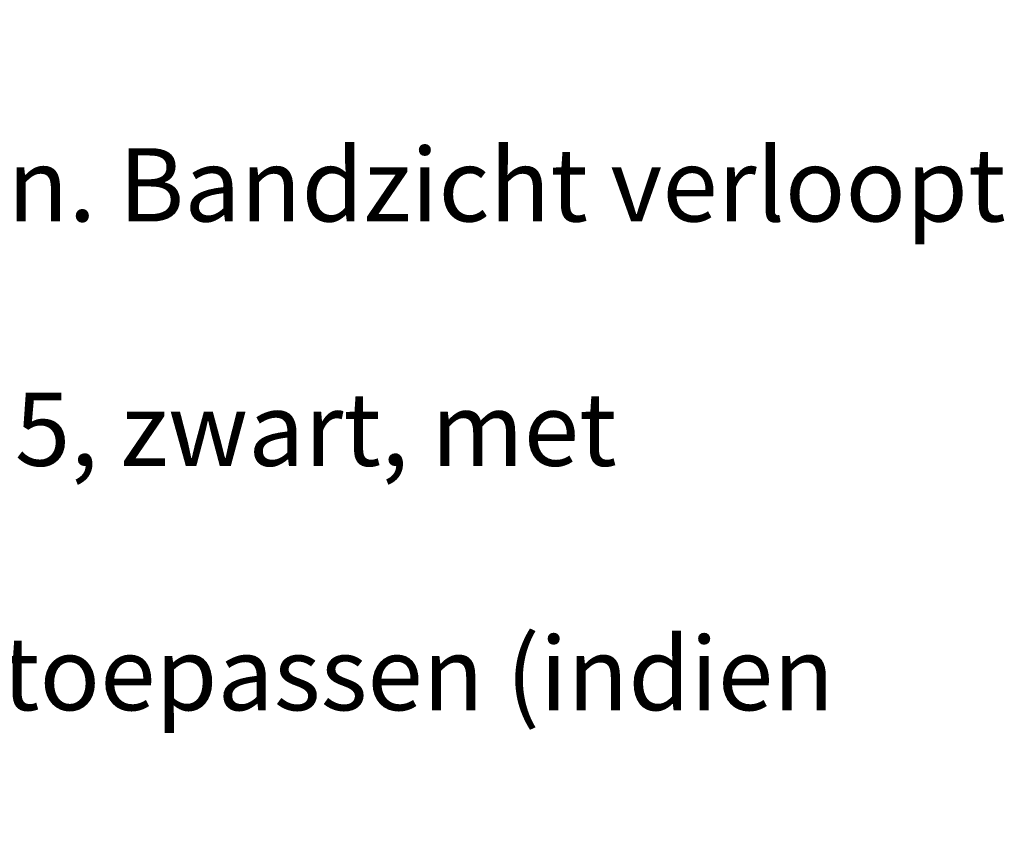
# Model space of a CAD drawing. Header units: metres. Extents: x 92403 to 95147, y 464428 to 465602.
# Tile 182 of 256: x 92704.76 to 92705.97, y 465018.19 to 465019.2. Entities that reach past the tile are written whole.
import ezdxf

# ---------------------------------------------------------------- set-up
doc = ezdxf.new("R2010")
doc.units = ezdxf.units.M
doc.layers.add('N-WE-VH-KANTOPSLUITING_TROTTOIRBAND_130 150-T18', color=10, linetype='CONTINUOUS', lineweight=18)
doc.styles.add('NLCS-ISO-M200-T18', font='NLCS-ISO.ttf', dxfattribs={"height": 0.36})

msp = doc.modelspace()

# ---------------------------------------------------------------- texts
at = {"layer": 'N-WE-VH-KANTOPSLUITING_TROTTOIRBAND_130 150-T18', "color": 7, "insert": (92702.704309, 465019.342443), "char_height": 0.09, "attachment_point": 1, "style": 'NLCS-ISO-M200-T18'}
msp.add_mtext_dynamic_manual_height_columns('\\A1;{\\fArial|b0|i0|c0|p34;\\PTrottoirband:\\P\\pxi-3,l3,t3;{\\fSymbol|b0|i0|c2|p18;·^I}Bandzicht 8 cm aan zijde rijbaan. Bandzicht verloopt\\P^Irichting het trottoir naar 0cm\\P{\\fSymbol|b0|i0|c2|p18;·^I}Betonnen trottoirband 18/20x25, zwart, met uitgewassen basalt deklaag. \\P{\\A0;\\fSymbol|b0|i0|c2|p18;·^I}\\A0;Geen lengtes korter dan 50 cm toepassen (indien mogelijk)\\P{\\fSymbol|b0|i0|c2|p18;·^I}Geen zaagvlakken in het zicht. \\P{\\fSymbol|b0|i0|c2|p18;·^I}Geen stukken met hol-dol verbinding plaatsen die geen functie hebben, deze hol-dolverbinding wegzagen.\\P{\\A1;\\fSymbol|b0|i0|c2|p18;·^I}\\A1;Gebruik maken vanbochtvbanden}', width=3.39160157, gutter_width=12.5, heights=[0], dxfattribs=at)

doc.saveas('drawing.dxf')
